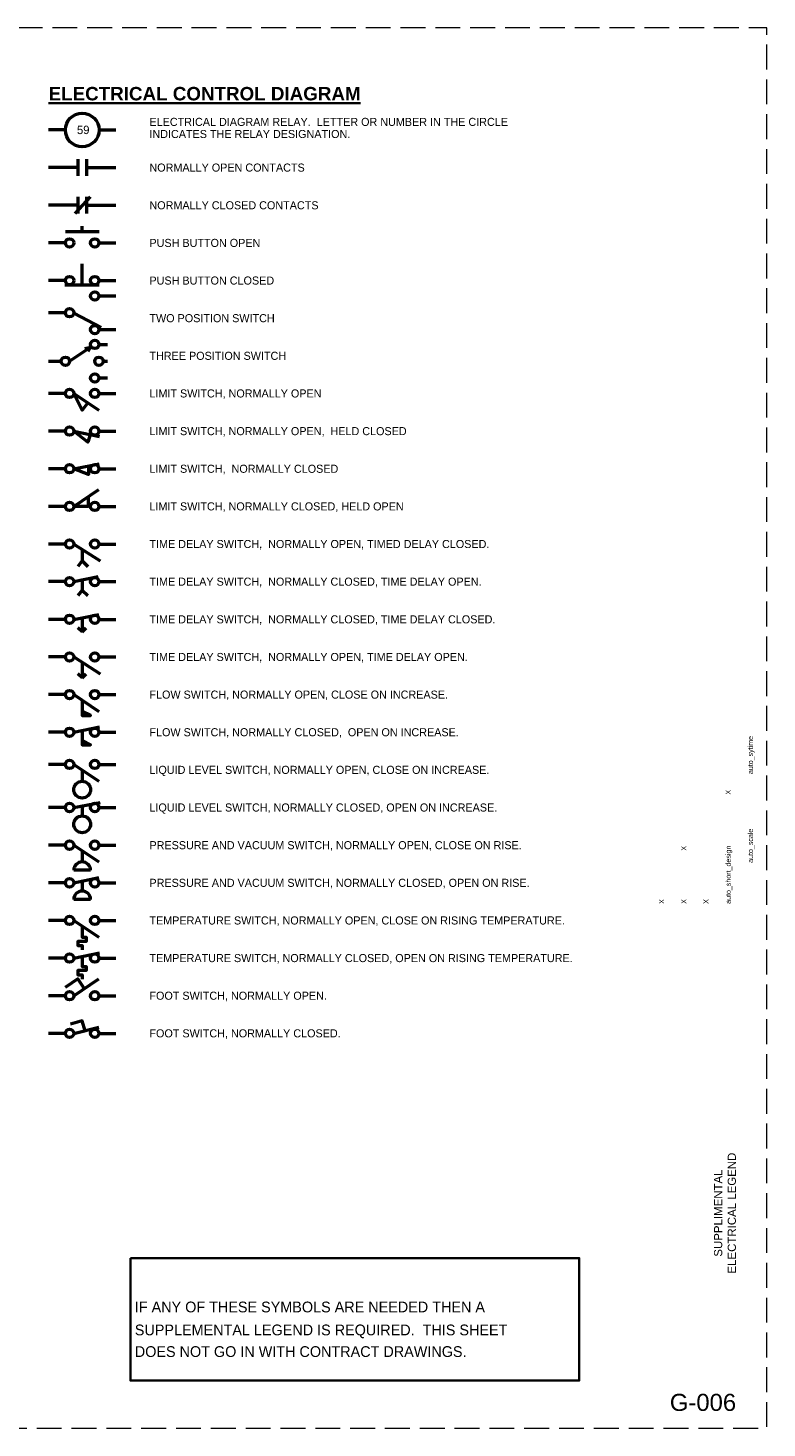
# Paper-space layout 'Layout1' of a CAD drawing. Header units: inches. Extents: x 1.3 to 32.4, y 0.7 to 21.2.
# Tile 2 of 2: x 21.5 to 32.4, y 0.8 to 21.2. Entities that reach past the tile are written whole.
import ezdxf
from ezdxf.enums import TextEntityAlignment as Align

# ---------------------------------------------------------------- set-up
doc = ezdxf.new("R2010")
doc.units = ezdxf.units.IN
doc.header["$MEASUREMENT"] = 0
doc.linetypes.add('DGN Style 3', pattern=[0.509674, 0.364053, -0.145621])
for name, color, linetype, lineweight in [('E-DIAG-GRPH', 73, 'Continuous', 50), ('E-DIAG-IDEN', 2, 'Continuous', 35), ('G-Anno-Text', 53, 'Continuous', 35)]:
    doc.layers.add(name, color=color, linetype=linetype, lineweight=lineweight)
doc.layers.add('G-Anno-Nplt', color=5, linetype='Continuous', lineweight=25, plot=False)
doc.styles.add('Style-Arial', font='ARIAL.TTF')
doc.styles.add('Style-WORKING', font='WORKING.shx')
doc.styles.add('Text', font='txt', dxfattribs={"height": 0.125})
doc.styles.add('Title', font='txt', dxfattribs={"height": 0.25})

# ---------------------------------------------------------------- blocks, each defined once
blk = doc.blocks.new('coeSheet')
at = {"layer": 'G-Anno-Nplt', "color": 7, "linetype": 'DGN Style 3', "lineweight": 18, "flags": 128}
blk.add_lwpolyline([(-0.2, 0), (30.875, 0), (30.875, 20.5), (-0.2, 20.5)], close=True, dxfattribs=at)
at = {"layer": 'G-Anno-Text', "color": 1, "linetype": 'Continuous', "lineweight": 25, "style": 'Style-WORKING'}
for tag, p in [('14_appr', (29.227, 18.65)), ('13_appr', (29.43, 18.65)), ('12_appr', (29.633, 18.65)), ('11_appr', (29.836, 18.65)), ('10_appr', (30.039, 18.65)), ('09_appr', (30.242, 18.65)), ('08_appr', (30.445, 18.65)), ('14_date', (29.227, 18.1)), ('13_date', (29.43, 18.1)), ('12_date', (29.633, 18.1)), ('11_date', (29.836, 18.1)), ('10_date', (30.039, 18.1)), ('09_date', (30.242, 18.1)), ('08_date', (30.445, 18.1)), ('14_mark', (29.227, 15.1)), ('13_mark', (29.43, 15.1)), ('12_mark', (29.633, 15.1)), ('11_mark', (29.836, 15.1)), ('10_mark', (30.039, 15.1)), ('09_mark', (30.242, 15.1)), ('08_mark', (30.445, 15.1)), ('07_appr', (29.227, 14.7)), ('06_appr', (29.43, 14.7)), ('05_appr', (29.633, 14.7)), ('04_appr', (29.836, 14.7)), ('03_appr', (30.039, 14.7)), ('02_appr', (30.242, 14.7)), ('01_appr', (30.445, 14.7)), ('07_date', (29.227, 14.15)), ('06_date', (29.43, 14.15)), ('05_date', (29.633, 14.15)), ('04_date', (29.836, 14.15)), ('03_date', (30.039, 14.15)), ('02_date', (30.242, 14.15)), ('01_date', (30.445, 14.15)), ('07_mark', (29.227, 11.15)), ('06_mark', (29.43, 11.15)), ('05_mark', (29.633, 11.15)), ('04_mark', (29.836, 11.15)), ('03_mark', (30.039, 11.15)), ('02_mark', (30.242, 11.15)), ('01_mark', (30.445, 11.15))]:
    blk.add_attdef(tag, text='', height=0.075, rotation=90, dxfattribs=at).set_placement(p, align=Align.MIDDLE_CENTER)
for tag, p in [('14_desc', (29.227, 15.35)), ('13_desc', (29.43, 15.35)), ('12_desc', (29.633, 15.35)), ('11_desc', (29.836, 15.35)), ('10_desc', (30.039, 15.35)), ('09_desc', (30.242, 15.35)), ('08_desc', (30.445, 15.35)), ('07_desc', (29.227, 11.4)), ('06_desc', (29.43, 11.4)), ('05_desc', (29.633, 11.4)), ('04_desc', (29.836, 11.4)), ('03_desc', (30.039, 11.4)), ('02_desc', (30.242, 11.4)), ('01_desc', (30.445, 11.4))]:
    blk.add_attdef(tag, text='', height=0.075, rotation=90, dxfattribs=at).set_placement(p, align=Align.MIDDLE_LEFT)
at = {"layer": 'G-Anno-Text', "color": 1, "linetype": 'Continuous', "lineweight": 25, "style": 'Style-WORKING', "flags": 2}
for tag, p in [('plot_sytime', (30.595, 9.575)), ('plot_scale', (30.595, 8.275)), ('plot_short_design', (30.27, 7.675)), ('plot_design', (-0.15, 2.6)), ('plot_username', (-0.15, 1.4))]:
    blk.add_attdef(tag, text='', height=0.075, rotation=90, dxfattribs=at).set_placement(p, align=Align.TOP_LEFT)
at = {"layer": 'G-Anno-Text', "color": 1, "linetype": 'Continuous', "lineweight": 25, "style": 'Style-WORKING'}
for tag, p in [('issue_date', (29.295, 9.275)), ('file_num', (30.27, 9.275)), ('checked_by', (29.62, 8.454)), ('submitted_by_name', (29.945, 7.675)), ('designed_by_name', (29.295, 7.675)), ('drawn_by', (29.62, 7.675)), ('sheet_size', (30.595, 7.675))]:
    blk.add_attdef(tag, text='', height=0.075, rotation=90, dxfattribs=at).set_placement(p, align=Align.TOP_LEFT)
at = {"layer": 'G-Anno-Text', "color": 6, "linetype": 'Continuous', "lineweight": 35, "style": 'Style-Arial'}
for tag, p in [('sheet_title_1', (30.1, 3.147)), ('sheet_title_2', (30.3, 3.147)), ('sheet_title_3', (30.5, 3.147))]:
    blk.add_attdef(tag, text='', height=0.12, rotation=90, dxfattribs=at).set_placement(p, align=Align.TOP_CENTER)
at = {"layer": 'G-Anno-Text', "linetype": 'Continuous', "lineweight": 50, "style": 'Style-Arial'}
blk.add_attdef('sheet_id', text='', height=0.25, rotation=0, dxfattribs=at).set_placement((29.938, 0.375), align=Align.MIDDLE_CENTER)

psp = doc.layouts.get("Layout1")

# ---------------------------------------------------------------- linework, layer by layer
at = {"layer": 'E-DIAG-GRPH'}
for p, q in [((22.081, 19.757), (21.835, 19.757)), ((22.573, 19.757), (22.819, 19.757)), ((22.265, 19.328), (22.265, 19.083)), ((22.388, 19.328), (22.388, 19.083)), ((22.204, 19.206), (21.835, 19.206)), ((22.265, 19.206), (22.204, 19.206)), ((22.388, 19.206), (22.45, 19.206)), ((22.45, 19.206), (22.819, 19.206)), ((22.224, 18.532), (22.449, 18.777)), ((22.265, 18.777), (22.265, 18.532)), ((22.388, 18.777), (22.388, 18.532)), ((22.204, 18.654), (21.835, 18.654)), ((22.265, 18.654), (22.204, 18.654)), ((22.388, 18.654), (22.45, 18.654)), ((22.45, 18.654), (22.819, 18.654)), ((22.081, 18.269), (22.573, 18.269)), ((22.327, 18.269), (22.327, 18.349)), ((22.081, 18.103), (21.835, 18.103)), ((22.573, 18.103), (22.819, 18.103)), ((22.327, 17.491), (22.327, 17.798)), ((22.081, 17.552), (21.835, 17.552)), ((22.073, 17.491), (22.576, 17.491)), ((22.573, 17.552), (22.819, 17.552)), ((22.573, 17.326), (22.819, 17.326)), ((22.081, 17.08), (21.835, 17.08)), ((22.203, 17.075), (22.606, 16.865)), ((22.573, 16.834), (22.819, 16.834)), ((22.572, 16.617), (22.696, 16.617)), ((22.142, 16.371), (22.449, 16.576)), ((21.835, 16.371), (22.02, 16.371)), ((22.634, 16.371), (22.696, 16.371)), ((22.572, 16.125), (22.696, 16.125)), ((22.081, 15.899), (21.835, 15.899)), ((22.573, 15.899), (22.819, 15.899)), ((22.081, 15.347), (21.835, 15.347)), ((22.573, 15.347), (22.819, 15.347)), ((22.081, 14.796), (21.835, 14.796)), ((22.573, 14.796), (22.819, 14.796)), ((22.081, 14.245), (21.835, 14.245)), ((22.573, 14.245), (22.819, 14.245)), ((22.081, 13.694), (21.835, 13.694)), ((22.204, 13.694), (22.592, 13.448)), ((22.326, 13.616), (22.326, 13.448)), ((22.573, 13.694), (22.819, 13.694)), ((22.326, 13.448), (22.264, 13.366)), ((22.326, 13.448), (22.408, 13.366)), ((22.081, 13.143), (21.835, 13.143)), ((22.204, 13.143), (22.561, 13.216)), ((22.326, 13.168), (22.326, 13.02)), ((22.573, 13.143), (22.819, 13.143)), ((22.326, 13.02), (22.264, 12.938)), ((22.326, 13.02), (22.408, 12.938)), ((22.081, 12.591), (21.835, 12.591)), ((22.204, 12.591), (22.572, 12.664)), ((22.326, 12.615), (22.326, 12.407)), ((22.573, 12.591), (22.819, 12.591)), ((22.326, 12.407), (22.264, 12.469)), ((22.326, 12.407), (22.387, 12.469)), ((22.081, 12.04), (21.835, 12.04)), ((22.204, 12.04), (22.592, 11.795)), ((22.326, 11.963), (22.326, 11.733)), ((22.573, 12.04), (22.819, 12.04)), ((22.326, 11.733), (22.264, 11.795)), ((22.326, 11.733), (22.387, 11.795)), ((22.081, 11.489), (21.835, 11.489)), ((22.204, 11.489), (22.571, 11.244)), ((22.573, 11.489), (22.819, 11.489)), ((22.081, 10.938), (21.835, 10.938)), ((22.204, 10.938), (22.581, 11.015)), ((22.573, 10.938), (22.819, 10.938)), ((22.081, 10.466), (21.835, 10.466)), ((22.204, 10.466), (22.571, 10.22)), ((22.573, 10.466), (22.819, 10.466)), ((22.326, 10.384), (22.326, 10.22)), ((22.204, 9.836), (22.589, 9.908)), ((22.326, 9.859), (22.326, 9.713)), ((22.081, 9.836), (21.835, 9.836)), ((22.573, 9.836), (22.819, 9.836)), ((22.081, 9.284), (21.835, 9.284)), ((22.204, 9.284), (22.571, 9.039)), ((22.573, 9.284), (22.819, 9.284)), ((22.326, 9.203), (22.326, 9.039)), ((22.449, 8.916), (22.203, 8.916)), ((22.081, 8.733), (21.835, 8.733)), ((22.204, 8.733), (22.569, 8.81)), ((22.326, 8.759), (22.326, 8.61)), ((22.573, 8.733), (22.819, 8.733)), ((22.449, 8.488), (22.203, 8.488)), ((22.081, 8.182), (21.835, 8.182)), ((22.204, 8.182), (22.571, 7.936)), ((22.573, 8.182), (22.819, 8.182)), ((22.081, 7.631), (21.835, 7.631)), ((22.204, 7.631), (22.581, 7.708)), ((22.573, 7.631), (22.819, 7.631)), ((22.204, 7.08), (22.571, 7.325)), ((22.081, 7.08), (21.835, 7.08)), ((22.573, 7.08), (22.819, 7.08)), ((22.204, 6.529), (22.572, 6.617)), ((22.081, 6.529), (21.835, 6.529)), ((22.573, 6.529), (22.819, 6.529))]:
    psp.add_line(p, q, dxfattribs=at)
at = {"layer": 'E-DIAG-GRPH', "flags": 128}
for points in [[(22.367, 16.555), (22.449, 16.576), (22.409, 16.514)], [(22.411, 15.76), (22.326, 15.653), (22.203, 15.899), (22.571, 15.653)], [(22.444, 15.297), (22.408, 15.184), (22.203, 15.347), (22.58, 15.268)], [(22.417, 14.837), (22.417, 14.711), (22.203, 14.796), (22.576, 14.866)], [(22.414, 14.385), (22.414, 14.245), (22.203, 14.245), (22.571, 14.491)], [(22.326, 11.407), (22.326, 11.182), (22.449, 11.182), (22.326, 11.244)], [(22.326, 10.963), (22.326, 10.754), (22.449, 10.754), (22.326, 10.815)], [(22.326, 8.1), (22.326, 7.936), (22.387, 7.936), (22.387, 7.875), (22.264, 7.875), (22.264, 7.813), (22.326, 7.813), (22.326, 7.752)], [(22.326, 7.656), (22.326, 7.508), (22.387, 7.508), (22.387, 7.447), (22.264, 7.447), (22.264, 7.385), (22.326, 7.385), (22.326, 7.324)], [(22.359, 7.183), (22.264, 7.325), (22.08, 7.202)], [(22.369, 6.568), (22.326, 6.713), (22.155, 6.665)]]:
    psp.add_lwpolyline(points, dxfattribs=at)
at = {"layer": 'E-DIAG-GRPH'}
for centre, radius in [((22.327, 19.757), 0.246), ((22.142, 18.103), 0.0614), ((22.511, 18.103), 0.0614), ((22.142, 17.552), 0.0614), ((22.511, 17.552), 0.0614), ((22.511, 17.326), 0.0614), ((22.142, 17.08), 0.0614), ((22.511, 16.834), 0.0614), ((22.511, 16.617), 0.0614), ((22.081, 16.371), 0.0614), ((22.572, 16.371), 0.0614), ((22.511, 16.125), 0.0614), ((22.142, 15.899), 0.0614), ((22.511, 15.899), 0.0614), ((22.142, 15.347), 0.0614), ((22.511, 15.347), 0.0614), ((22.142, 14.796), 0.0614), ((22.511, 14.796), 0.0614), ((22.142, 14.245), 0.0614), ((22.511, 14.245), 0.0614), ((22.142, 13.694), 0.0614), ((22.511, 13.694), 0.0614), ((22.142, 13.143), 0.0614), ((22.511, 13.143), 0.0614), ((22.142, 12.592), 0.0614), ((22.511, 12.592), 0.0614), ((22.142, 12.04), 0.0614), ((22.511, 12.04), 0.0614), ((22.142, 11.489), 0.0614), ((22.511, 11.489), 0.0614), ((22.142, 10.938), 0.0614), ((22.511, 10.938), 0.0614), ((22.142, 10.466), 0.0614), ((22.511, 10.466), 0.0614), ((22.326, 10.097), 0.123), ((22.142, 9.836), 0.0614), ((22.511, 9.836), 0.0614), ((22.326, 9.59), 0.123), ((22.142, 9.284), 0.0614), ((22.511, 9.284), 0.0614), ((22.142, 8.733), 0.0614), ((22.511, 8.733), 0.0614), ((22.142, 8.182), 0.0614), ((22.511, 8.182), 0.0614), ((22.142, 7.631), 0.0614), ((22.511, 7.631), 0.0614), ((22.142, 7.08), 0.0614), ((22.511, 7.08), 0.0614), ((22.142, 6.529), 0.0614), ((22.511, 6.529), 0.0614)]:
    psp.add_circle(centre, radius, dxfattribs=at)
for centre in [(22.326, 8.916), (22.326, 8.488)]:
    psp.add_arc(centre, 0.123, 0, 180, dxfattribs=at)
at = {"layer": 'G-Anno-Text'}
psp.add_3dface([(23.032, 3.239), (29.603, 3.239), (29.603, 1.445), (23.032, 1.445)], dxfattribs=at)

# ---------------------------------------------------------------- block references
at = {"layer": 'G-Anno-Nplt', "color": 7, "linetype": 'DGN Style 3', "lineweight": 18}
ref = psp.add_blockref('coeSheet', (1.475, 0.75), dxfattribs=at)
ref.add_attrib('sheet_title_1', 'SUPPLIMENTAL', dxfattribs={"layer": 'G-Anno-Text', "color": 6, "linetype": 'Continuous', "lineweight": 35, "height": 0.12, "rotation": 90, "style": 'Style-Arial'}).set_placement((31.575, 3.897), align=Align.TOP_CENTER)
ref.add_attrib('sheet_id', 'G-006', dxfattribs={"layer": 'G-Anno-Text', "linetype": 'Continuous', "lineweight": 50, "height": 0.25, "rotation": 0, "style": 'Style-Arial'}).set_placement((31.413, 1.125), align=Align.MIDDLE_CENTER)
ref.add_attrib('sheet_title_2', 'ELECTRICAL LEGEND', dxfattribs={"layer": 'G-Anno-Text', "color": 6, "linetype": 'Continuous', "lineweight": 35, "height": 0.12, "rotation": 90, "style": 'Style-Arial'}).set_placement((31.775, 3.897), align=Align.TOP_CENTER)
ref.add_attrib('designed_by_name', 'X', dxfattribs={"layer": 'G-Anno-Text', "color": 1, "linetype": 'Continuous', "lineweight": 25, "height": 0.075, "rotation": 90, "style": 'Style-WORKING'}).set_placement((30.77, 8.425), align=Align.TOP_LEFT)
ref.add_attrib('drawn_by', 'X', dxfattribs={"layer": 'G-Anno-Text', "color": 1, "linetype": 'Continuous', "lineweight": 25, "height": 0.075, "rotation": 90, "style": 'Style-WORKING'}).set_placement((31.095, 8.425), align=Align.TOP_LEFT)
ref.add_attrib('checked_by', 'X', dxfattribs={"layer": 'G-Anno-Text', "color": 1, "linetype": 'Continuous', "lineweight": 25, "height": 0.075, "rotation": 90, "style": 'Style-WORKING'}).set_placement((31.095, 9.204), align=Align.TOP_LEFT)
ref.add_attrib('plot_scale', 'auto_scale', dxfattribs={"layer": 'G-Anno-Text', "color": 1, "linetype": 'Continuous', "lineweight": 25, "height": 0.075, "rotation": 90, "style": 'Style-WORKING'}).set_placement((32.07, 9.025), align=Align.TOP_LEFT)
ref.add_attrib('file_num', 'X', dxfattribs={"layer": 'G-Anno-Text', "color": 1, "linetype": 'Continuous', "lineweight": 25, "height": 0.075, "rotation": 90, "style": 'Style-WORKING'}).set_placement((31.745, 10.025), align=Align.TOP_LEFT)
ref.add_attrib('submitted_by_name', 'X', dxfattribs={"layer": 'G-Anno-Text', "color": 1, "linetype": 'Continuous', "lineweight": 25, "height": 0.075, "rotation": 90, "style": 'Style-WORKING'}).set_placement((31.42, 8.425), align=Align.TOP_LEFT)
ref.add_attrib('plot_short_design', 'auto_short_design', dxfattribs={"layer": 'G-Anno-Text', "color": 1, "linetype": 'Continuous', "lineweight": 25, "height": 0.075, "rotation": 90, "style": 'Style-WORKING'}).set_placement((31.745, 8.425), align=Align.TOP_LEFT)
ref.add_attrib('plot_sytime', 'auto_sytime', dxfattribs={"layer": 'G-Anno-Text', "color": 1, "linetype": 'Continuous', "lineweight": 25, "height": 0.075, "rotation": 90, "style": 'Style-WORKING'}).set_placement((32.07, 10.325), align=Align.TOP_LEFT)

# ---------------------------------------------------------------- texts
at = {"layer": 'E-DIAG-IDEN', "style": 'Text'}
psp.add_text('59', height=0.1227, dxfattribs=at).set_placement((22.342, 19.758), align=Align.MIDDLE_CENTER)
at = {"layer": 'G-Anno-Text', "style": 'Text'}
for s, p in [('ELECTRICAL DIAGRAM RELAY.  LETTER OR NUMBER IN THE CIRCLE', (23.311, 19.934)), ('INDICATES THE RELAY DESIGNATION.', (23.311, 19.757))]:
    psp.add_text(s, height=0.11811, dxfattribs=at).set_placement(p, align=Align.TOP_LEFT)
for s, height, p in [('NORMALLY OPEN CONTACTS', 0.11811, (23.311, 19.206)), ('NORMALLY CLOSED CONTACTS', 0.11811, (23.311, 18.654)), ('PUSH BUTTON OPEN', 0.11811, (23.311, 18.103)), ('PUSH BUTTON CLOSED', 0.11811, (23.311, 17.552)), ('TWO POSITION SWITCH', 0.11811, (23.311, 17.001)), ('THREE POSITION SWITCH', 0.11811, (23.311, 16.45)), ('LIMIT SWITCH, NORMALLY OPEN', 0.11811, (23.311, 15.899)), ('LIMIT SWITCH, NORMALLY OPEN,  HELD CLOSED', 0.11811, (23.311, 15.347)), ('LIMIT SWITCH,  NORMALLY CLOSED', 0.11811, (23.311, 14.796)), ('LIMIT SWITCH, NORMALLY CLOSED, HELD OPEN', 0.11811, (23.311, 14.245)), ('TIME DELAY SWITCH,  NORMALLY OPEN, TIMED DELAY CLOSED.', 0.11811, (23.311, 13.694)), ('TIME DELAY SWITCH,  NORMALLY CLOSED, TIME DELAY OPEN.', 0.11811, (23.311, 13.143)), ('TIME DELAY SWITCH,  NORMALLY CLOSED, TIME DELAY CLOSED.', 0.11811, (23.311, 12.591)), ('TIME DELAY SWITCH,  NORMALLY OPEN, TIME DELAY OPEN.', 0.11811, (23.311, 12.04)), ('FLOW SWITCH, NORMALLY OPEN, CLOSE ON INCREASE.', 0.11811, (23.311, 11.489)), ('FLOW SWITCH, NORMALLY CLOSED,  OPEN ON INCREASE.', 0.11811, (23.311, 10.938)), ('LIQUID LEVEL SWITCH, NORMALLY OPEN, CLOSE ON INCREASE.', 0.11811, (23.311, 10.387)), ('LIQUID LEVEL SWITCH, NORMALLY CLOSED, OPEN ON INCREASE.', 0.11811, (23.311, 9.836)), ('PRESSURE AND VACUUM SWITCH, NORMALLY OPEN, CLOSE ON RISE.', 0.11811, (23.311, 9.284)), ('PRESSURE AND VACUUM SWITCH, NORMALLY CLOSED, OPEN ON RISE.', 0.11811, (23.311, 8.733)), ('TEMPERATURE SWITCH, NORMALLY OPEN, CLOSE ON RISING TEMPERATURE.', 0.11811, (23.311, 8.182)), ('TEMPERATURE SWITCH, NORMALLY CLOSED, OPEN ON RISING TEMPERATURE.', 0.11811, (23.311, 7.631)), ('FOOT SWITCH, NORMALLY OPEN.', 0.11811, (23.311, 7.08)), ('FOOT SWITCH, NORMALLY CLOSED.', 0.11811, (23.311, 6.529)), ('IF ANY OF THESE SYMBOLS ARE NEEDED THEN A', 0.15748, (23.097, 2.522)), ('SUPPLEMENTAL LEGEND IS REQUIRED.  THIS SHEET', 0.15748, (23.097, 2.186)), ('DOES NOT GO IN WITH CONTRACT DRAWINGS.', 0.15748, (23.097, 1.869))]:
    psp.add_text(s, height=height, dxfattribs=at).set_placement(p, align=Align.MIDDLE_LEFT)
at = {"layer": 'G-Anno-Text', "insert": (21.835, 20.387), "char_height": 0.19685, "width": 4.75975, "attachment_point": 1, "style": 'Title'}
psp.add_mtext('\\fArial|b1|i0|c0|p39;\\LELECTRICAL CONTROL DIAGRAM', dxfattribs=at)

doc.saveas('drawing.dxf')
